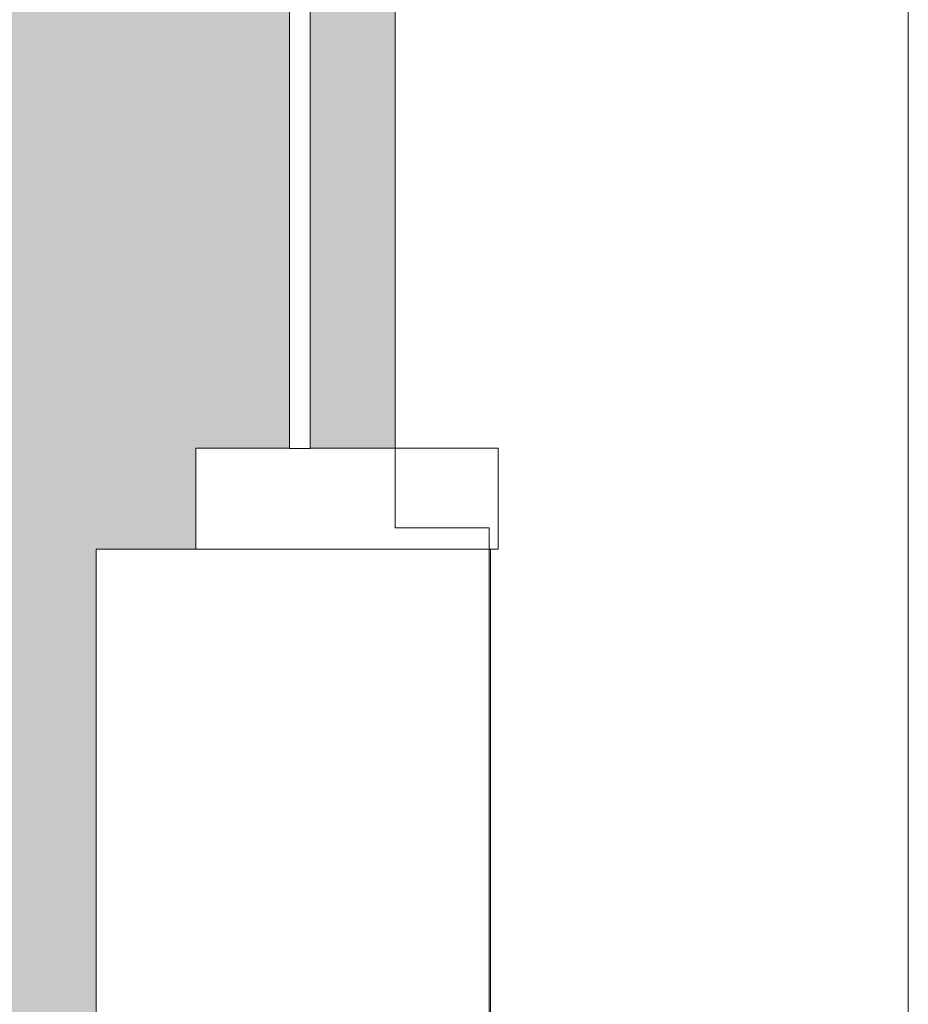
# Model space of a CAD drawing. Header units: metres. Extents: x 2.9 to 42.3, y -72.9 to -49.3.
# Tile 55 of 256: x 4.6 to 5.5, y -63.6 to -62.6. Entities that reach past the tile are written whole.
import ezdxf

# ---------------------------------------------------------------- set-up
doc = ezdxf.new("R2010")
doc.units = ezdxf.units.M
for name, color, linetype, lineweight in [('A-FLOR-PATT', 7, 'Continuous', 18), ('A-WALL', 7, 'Continuous', 18), ('Q-SPCQ', 7, 'Continuous', 18)]:
    doc.layers.add(name, color=color, linetype=linetype, lineweight=lineweight)

# ---------------------------------------------------------------- blocks, each defined once
blk = doc.blocks.new('Paredes 13 - Paredes 4-6874208-2PAV')
at = {"layer": 'A-WALL', "color": 253, "true_color": 0xaaaaaa}
for p, q in [((4.90579, -63.06196), (4.81424, -63.06196)), ((4.81424, -63.06196), (4.81424, -63.16027)), ((5.109, -63.06196), (4.92579, -63.06196)), ((5.109, -63.16027), (5.109, -63.06196)), ((4.71734, -63.16031), (4.71734, -63.7102)), ((5.10167, -63.16031), (4.71734, -63.16031)), ((4.81424, -63.16027), (5.109, -63.16027)), ((5.10167, -63.7102), (5.10167, -63.16031))]:
    blk.add_line(p, q, dxfattribs=at)
blk = doc.blocks.new('Paredes 15 - Paredes 6-6874455-2PAV')
at = {"layer": 'A-WALL', "color": 253, "true_color": 0xaaaaaa}
for p, q in [((5.50867, -65.41448), (5.50867, -57.40408)), ((5.00867, -62.14946), (5.00867, -63.13946)), ((5.00867, -63.13946), (5.10033, -63.13946)), ((5.10033, -63.13946), (5.10033, -63.78099))]:
    blk.add_line(p, q, dxfattribs=at)
blk = doc.blocks.new('Equipamento especial 3 - Equipamento especial 1-7728931-2PAV')
at = {"layer": 'Q-SPCQ', "color": 253, "true_color": 0xaaaaaa}
for p, q in [((4.90579, -63.06232), (4.90579, -62.06232)), ((4.92579, -62.06232), (4.92579, -63.06232)), ((4.92579, -63.06232), (4.90579, -63.06232))]:
    blk.add_line(p, q, dxfattribs=at)
blk = doc.blocks.new('4 GRE - ESCOLA DE CINEMA E AUDIOVISUAL CINE REX R07_rvt-1-2PAV')
at = {"layer": 'A-FLOR-PATT', "true_color": 0xeff0f0}
h = blk.add_hatch(dxfattribs=at)
h.set_pattern_fill('FP_1', style=0, pattern_type=2)
h.set_pattern_definition([(50, (21.555, -62.929), (0.5465545, -0.047815), [0.05715, -0.62865]), (355, (21.555, -62.929), (-0.105728, 0.573166), [0.04572, -0.50292]), (100.451, (21.601, -62.933), (0.440828, 0.525349), [0.04857, -0.53427]), (46.184, (21.555, -62.776), (0.813237, -0.12613), [0.08573, -0.94298]), (96.636, (21.623, -62.787), (0.712212, 0.742287), [0.07286, -0.80141]), (351.184, (21.555, -62.776), (0.712217, 0.742274), [0.06858, -0.75438]), (21, (21.631, -62.814), (0.454846, -0.306795), [0.05715, -0.62865]), (326, (21.631, -62.814), (0.185405, 0.55256), [0.04572, -0.50292]), (71.451, (21.669, -62.84), (0.640251, 0.245763), [0.04857, -0.53427]), (37.5, (21.555, -62.929), (0.009261, 0.2536672), [0.02515, -0.47168, 0.02515, -0.48539, -0.50482]), (37.5, (21.555, -62.929), (0.009261, 0.2536672), [-1.007, 0.02515, -0.47968]), (7.5, (21.555, -62.929), (0.2004558, 0.300546), [0.02515, -0.26594, 0.02515, -0.46025, -0.1924]), (7.5, (21.555, -62.929), (0.2004558, 0.300546), [-0.77648, 0.02515, -0.16726]), (327.5, (21.385, -62.929), (0.4067682, -0.0171882), [0.02515, -0.16535, 0.02515, -0.56921, -0.78867]), (327.5, (21.385, -62.929), (0.4067682, -0.0171882), [-0.78486, 0.02515, -0.76352]), (317.5, (21.309, -62.929), (0.444383, 0.0762794), [0.02515, -0.2225, 0.02515, -0.36957, -0.56007]), (317.5, (21.309, -62.929), (0.444383, 0.0762794), [-0.64237, 0.02515, -0.53492])])
h.paths.add_polyline_path([(4.96633, -71.94139), (4.96633, -70.93444), (5.01867, -70.93444), (5.01867, -70.87741), (4.90974, -70.76848), (5.01867, -70.65955), (5.01867, -70.64788), (4.90764, -70.53685), (5.01867, -70.42582), (5.01867, -70.41414), (4.90764, -70.30311), (5.01867, -70.19208), (5.01867, -70.18041), (4.90764, -70.06938), (5.01867, -69.95835), (5.01867, -69.94667), (4.90764, -69.83564), (5.01867, -69.72461), (5.01867, -69.71294), (4.90764, -69.60191), (5.01867, -69.49088), (5.01867, -69.47921), (4.90764, -69.36818), (5.01867, -69.25715), (5.01867, -69.24547), (4.90764, -69.13444), (5.01867, -69.02341), (5.01867, -69.00137), (4.96633, -69.00137), (4.96633, -67.83916), (5.01867, -67.83843), (5.01867, -66.77195), (5.00812, -66.77195), (4.93133, -66.69516), (5.01867, -66.60781), (5.01867, -66.54877), (4.93133, -66.46142), (5.01867, -66.37408), (5.01867, -66.31503), (4.93133, -66.22769), (5.01867, -66.14034), (5.01867, -66.0855), (4.93133, -65.99815), (5.01867, -65.91081), (5.01867, -65.84756), (4.93133, -65.76022), (5.01867, -65.67287), (5.01867, -65.61803), (4.93133, -65.53068), (5.01867, -65.44334), (5.01867, -63.90771), (4.96734, -63.90771), (4.96734, -63.81151), (4.84402, -63.81145), (4.84402, -63.71025), (4.71734, -63.71017), (4.71734, -63.16029), (4.81424, -63.16025), (4.81424, -63.06194), (4.90579, -63.06194), (4.90579, -62.0623), (4.92579, -62.0623), (4.92579, -63.06194), (5.00867, -63.06194), (5.00867, -62.14944), (5.01867, -62.14944), (5.01867, -62.06194), (4.71734, -62.06194), (4.71734, -61.87154), (4.86734, -61.87154), (4.86734, -61.69154), (4.71734, -61.69154), (4.71734, -61.51454), (4.85034, -61.51454), (4.85034, -61.33154), (4.71734, -61.33154), (4.71734, -61.15154), (4.86734, -61.15154), (4.86734, -60.97154), (4.71734, -60.97154), (4.71734, -60.79154), (4.86734, -60.79154), (4.86734, -60.61154), (4.71734, -60.61154), (4.71734, -60.42154), (4.90579, -60.42154), (4.90579, -59.42154), (4.81425, -59.42154), (4.81425, -59.32218), (4.71734, -59.32218), (4.71734, -58.77154), (4.84402, -58.77154), (4.84402, -58.67154), (4.96734, -58.67154), (4.96734, -58.57154), (5.01867, -58.57154), (5.01867, -57.38161), (4.95799, -57.32093), (5.01867, -57.26024), (5.01867, -57.14788), (4.95799, -57.08719), (5.01867, -57.02651), (5.01867, -56.91414), (4.95799, -56.85346), (5.01867, -56.79277), (5.01867, -56.68461), (4.95799, -56.62392), (5.01867, -56.56324), (5.01867, -56.44667), (4.95799, -56.38599), (5.01867, -56.3253), (5.01867, -56.21714), (4.95799, -56.15645), (5.01867, -56.09577), (5.01867, -56.04569), (5.00867, -56.04569), (5.00867, -54.83796), (4.96633, -54.83796), (4.96633, -53.52828), (4.91514, -53.52796), (4.99363, -53.44948), (4.87676, -53.33262), (4.99363, -53.21575), (4.87676, -53.09888), (4.99363, -52.98201), (4.87676, -52.86515), (4.99363, -52.74828), (4.87676, -52.63141), (4.99363, -52.51454), (4.87676, -52.39768), (4.99363, -52.28081), (4.87676, -52.16394), (4.99363, -52.04707), (4.91483, -51.96828), (4.96633, -51.96796), (4.96633, -50.80296), (4.99269, -50.80296), (4.99269, -50.64296), (5.00005, -50.64296), (4.99982, -50.57335), (5.159, -50.57335), (5.159, -50.57099), (2.87812, -50.57099), (2.87812, -71.94139), (4.90974, -71.94139)])
h.paths.add_polyline_path([(5.00867, -60.42154), (5.00867, -59.42406), (5.01867, -59.42406), (5.01867, -59.42154), (4.92579, -59.42154), (4.92579, -60.42154)])
at = {"layer": 'A-WALL', "color": 253, "lineweight": 18, "true_color": 0xaaaaaa}
for name in ['Paredes 15 - Paredes 6-6874455-2PAV', 'Paredes 13 - Paredes 4-6874208-2PAV']:
    blk.add_blockref(name, (0, 0.00002), dxfattribs=at)
at = {"layer": 'Q-SPCQ', "color": 253, "lineweight": 18, "true_color": 0xaaaaaa}
blk.add_blockref('Equipamento especial 3 - Equipamento especial 1-7728931-2PAV', (0, 0.00002), dxfattribs=at)

msp = doc.modelspace()

# ---------------------------------------------------------------- block references
at = {"lineweight": 5}
msp.add_blockref('4 GRE - ESCOLA DE CINEMA E AUDIOVISUAL CINE REX R07_rvt-1-2PAV', (0, 0), dxfattribs=at)

doc.saveas('drawing.dxf')
